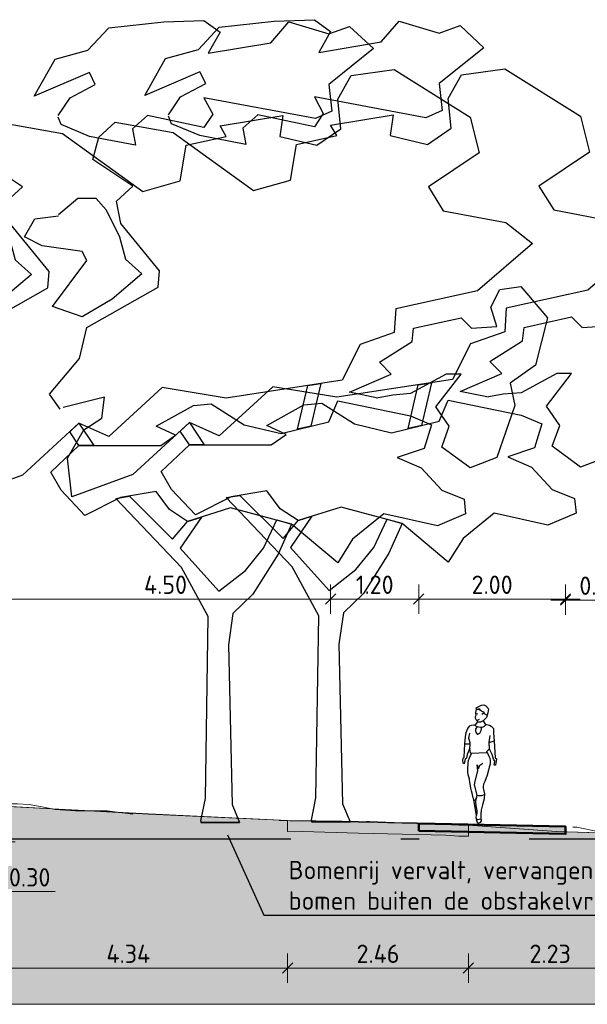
# Model space of a CAD drawing. Header units: metres. Extents: x -54 to 109, y -117 to 84.
# Tile 42 of 256: x 19 to 27, y -102 to -89. Entities that reach past the tile are written whole.
import ezdxf
from ezdxf import colors
from ezdxf.entities.mleader import LeaderData, LeaderLine
from ezdxf.math import Vec2, Vec3

# ---------------------------------------------------------------- set-up
doc = ezdxf.new("R2010")
doc.units = ezdxf.units.M
doc.linetypes.add('AL-NAP_LIJN', pattern=[15.25, 12, -1.5, 0.25, -1.5])
doc.linetypes.add('XX-HIDDEN', pattern=[4, 2, -2])
doc.layers.get('Defpoints').update_dxf_attribs({"color": 151})
for name, color, linetype, lineweight in [('B-WE-GR-BOOM-S', 253, 'Continuous', 25), ('B-WE-GW-MAAIVELD-GD', 253, 'Continuous', 18), ('N-WE-GR-BOOM-SD', 90, 'Continuous', 25), ('N-WE-VH-VERHARDING-GD', 252, 'Continuous', 50), ('N-WE-VH-VERHARDING_HALFVERHARDING_GRAVEL-AD', 252, 'Continuous', 18), ('X-XX-AL-AANKLEDING-SD', 7, 'Continuous', 25), ('X-XX-AL-DETAIL1-T25', 7, 'Continuous', 25), ('X-XX-AL-M', 7, 'Continuous', 18), ('X-XX-AL-NAP-GD', 7, 'AL-NAP_LIJN', 25), ('X-XX-AL_BINDEND-M', 10, 'Continuous', 18)]:
    doc.layers.add(name, color=color, linetype=linetype, lineweight=lineweight)
for name, color, linetype, lineweight, true_color in [('B-WE-GW-MAAIVELD-AHN3-GD', 220, 'XX-HIDDEN', 18, 0xff00bf), ('N-WE-GW-GROND_ZAND_DRAINEERZAND-V', 7, 'Continuous', 18, 0xf6e8be), ('N-WE-GW-GROND_ZAND_FUNDERINGSZAND-V', 7, 'Continuous', 18, 0xf8ed6b)]:
    doc.layers.add(name, color=color, linetype=linetype, lineweight=lineweight, true_color=true_color)
doc.layers.add('C3D-PROFILE', color=7, linetype='Continuous')
doc.styles.add('NLCS-ISO-M100-T25', font='NLCS-ISO.ttf', dxfattribs={"height": 0.25})
doc.dimstyles.new('NLCS-M100-T25-SCHRAP_L2_H2', dxfattribs={"dimscale": 0.1, "dimtxt": 2.5, "dimasz": 1.4, "dimexe": 2, "dimexo": 2, "dimgap": 0.7, "dimtad": 1, "dimzin": 0, "dimdsep": 46, "dimtxsty": 'NLCS-ISO-M100-T25', "dimblk": 'OBLIQUE', "dimcen": 0, "dimdle": 2, "dimclrd": 256, "dimclre": 256, "dimclrt": 256, "dimazin": 0, "dimtfac": 1, "dimtdec": 3, "dimtofl": 0, "dimtmove": 0, "dimatfit": 3, "dimldrblk": 'OBLIQUE', "dimfxl": 2, "dimfxlon": 1, "dimtfillclr": 256, "dimtolj": 1, "dimtzin": 0, "dimlwd": -1, "dimlwe": -1, "dimarcsym": 0})

# ---------------------------------------------------------------- blocks, each defined once
blk = doc.blocks.new('_Oblique')
at = {"color": 0, "linetype": 'ByBlock', "lineweight": -2}
blk.add_line((-0.5, -0.5), (0.5, 0.5), dxfattribs=at)
blk = doc.blocks.new('*D146')
at = {"layer": 'Defpoints', "color": 0, "transparency": 16777216}
for p in [(18.327, -99.462), (18.627, -99.469), (18.627, -99.952)]:
    blk.add_point(p, dxfattribs=at)
at = {"layer": 'X-XX-AL_BINDEND-M', "transparency": 16777216}
for p, q in [((18.327, -99.752), (18.327, -100.152)), ((18.627, -99.752), (18.627, -100.152)), ((18.127, -99.952), (18.827, -99.952)), ((18.477, -99.952), (18.681, -100.632)), ((18.681, -100.632), (19.371, -100.632))]:
    blk.add_line(p, q, dxfattribs=at)
at = {"layer": 'X-XX-AL_BINDEND-M', "transparency": 16777216, "xscale": 0.14, "yscale": 0.14, "zscale": 0.14, "rotation": 180}
blk.add_blockref('_Oblique', (18.327, -99.952), dxfattribs=at)
at = {"layer": 'X-XX-AL_BINDEND-M', "transparency": 16777216, "xscale": 0.14, "yscale": 0.14, "zscale": 0.14}
blk.add_blockref('_Oblique', (18.627, -99.952), dxfattribs=at)
at = {"layer": 'X-XX-AL_BINDEND-M', "transparency": 16777216, "insert": (19.026, -100.437), "char_height": 0.25, "attachment_point": 5, "style": 'NLCS-ISO-M100-T25'}
blk.add_mtext('\\A1;0.30', dxfattribs=at)
blk = doc.blocks.new('SGR-BOOM_S01_T_ZIJ-D')
at = {"linetype": 'Continuous'}
for p, q in [((1.317, 5.361), (1.456, 5.957)), ((1.456, 5.957), (1.636, 5.985)), ((1.636, 5.985), (1.5, 5.401)), ((1.5, 5.401), (1.317, 5.361))]:
    blk.add_line(p, q, dxfattribs=at)
for p, q in [((0, 0.02), (0, 0)), ((0, 0), (0.527, 0))]:
    blk.add_line(p, q)
at = {"linetype": 'Continuous', "flags": 128}
for points in [[(-1.945, 9.637), (-1.783, 9.88), (-1.439, 10.062), (-1.52, 10.224), (-2.27, 9.9), (-1.986, 10.407), (-1.54, 10.528), (-1.256, 10.832), (-0.507, 10.913), (0.041, 10.934), (0.263, 10.772), (0.101, 10.488), (0.952, 10.63), (1.196, 10.913), (1.743, 10.751), (2.026, 10.853), (2.351, 10.549), (1.743, 10.062), (1.783, 9.698), (1.56, 9.596), (0.041, 9.88), (0.162, 9.657), (0.041, 9.475), (-0.73, 9.637), (-0.932, 9.454), (-0.892, 9.231), (-1.52, 9.353), (-1.905, 9.515), (-1.945, 9.617)], [(-3.425, 5.624), (-3.567, 5.827), (-3.161, 6.313), (-3.06, 6.739), (-2.087, 7.286), (-2.067, 7.509), (-2.594, 8.157), (-2.655, 8.461), (-2.432, 8.664), (-2.979, 9.029), (-2.898, 9.333), (-2.675, 9.535), (-1.885, 9.394), (-0.79, 8.603), (-0.284, 8.745), (-0.203, 9.231), (0.345, 9.353), (0.263, 9.495), (1.115, 9.637), (1.074, 9.353), (1.581, 9.231), (1.905, 9.454), (1.864, 9.86), (2.047, 10.184), (2.634, 10.265), (3.668, 9.617), (3.79, 9.13), (3.101, 8.664), (3.303, 8.34), (4.154, 8.178), (4.519, 7.894), (3.769, 7.246), (2.655, 7.002), (2.634, 6.678), (2.168, 6.516), (1.925, 6.03), (0.345, 5.786), (-0.527, 5.928), (-1.256, 5.26), (-1.662, 5.442), (-2.432, 4.733), (-3.263, 4.429), (-3.323, 4.956), (-3.101, 5.341), (-2.857, 5.503), (-2.817, 5.786), (-3.384, 5.645)], [(-3.445, 8.279), (-3.182, 8.502), (-2.938, 8.502), (-2.797, 8.34), (-2.614, 7.975), (-2.533, 7.671), (-2.31, 7.468), (-2.716, 7.124), (-3.121, 6.881), (-3.526, 7.023), (-3.06, 7.651), (-3.121, 7.772), (-3.668, 7.853), (-3.911, 7.975), (-3.769, 8.218), (-3.445, 8.259)], [(2.412, 5.786), (2.026, 5.867), (2.594, 6.111), (2.432, 6.273), (2.878, 6.556), (2.898, 6.739), (3.546, 6.881), (3.688, 6.739), (4.033, 6.759), (3.952, 7.023), (4.073, 7.266), (4.357, 7.306), (4.722, 6.881), (4.56, 6.232), (4.215, 5.989), (4.276, 5.685), (4.033, 4.976), (3.668, 4.834), (3.283, 5.118), (3.384, 5.401), (3.202, 5.665), (3.546, 6.111), (3.344, 6.111), (2.857, 5.847), (2.614, 5.827), (2.391, 5.786)], [(0, 0.02), (0.061, 0.324), (0.101, 2.807), (-0.263, 3.476), (-1.16, 4.418), (-0.973, 4.449), (-0.385, 3.861), (-0.182, 4.104), (0.006, 4.163), (-0.284, 3.74), (0.243, 3.152), (0.608, 3.436), (0.851, 3.74), (1.034, 4.125), (1.236, 4.064), (1.054, 3.659), (0.709, 3.111), (0.436, 2.848), (0.375, 2.422), (0.426, 0.243), (0.527, 0), (0, 0)]]:
    blk.add_lwpolyline(points, dxfattribs=at)
for points in [[(-1.662, 5.138), (-0.547, 5.138), (-0.345, 5.28), (-0.608, 5.401), (-0.101, 5.685), (0.142, 5.705), (0.588, 5.422), (1.094, 5.3), (1.743, 5.462), (1.864, 5.746), (2.857, 5.543), (3.141, 5.422), (3.04, 5.097), (2.675, 4.976), (2.999, 4.834), (3.283, 4.53), (3.587, 4.408), (3.607, 4.206), (3.222, 4.044), (2.493, 4.206), (2.067, 3.861), (1.864, 3.537), (1.236, 4.064), (0.405, 4.287), (-0.182, 4.104), (-0.426, 4.267), (-0.608, 4.51), (-1.094, 4.429), (-1.581, 4.185), (-1.905, 4.53), (-2.047, 4.773)], [(-1.662, 5.138), (-1.787, 5.326), (-1.662, 5.442), (-1.459, 5.138)]]:
    blk.add_lwpolyline(points, close=True, dxfattribs=at)
blk = doc.blocks.new('*D157')
at = {"layer": 'Defpoints', "color": 0, "transparency": 16777216}
for p in [(23.127, -96.643), (18.627, -99.469), (23.127, -99.645)]:
    blk.add_point(p, dxfattribs=at)
at = {"layer": 'X-XX-AL-M', "transparency": 16777216}
for p, q in [((18.627, -96.843), (18.627, -96.443)), ((23.127, -96.843), (23.127, -96.443)), ((18.427, -96.643), (23.327, -96.643))]:
    blk.add_line(p, q, dxfattribs=at)
at = {"layer": 'X-XX-AL-M', "transparency": 16777216, "xscale": 0.14, "yscale": 0.14, "zscale": 0.14, "rotation": 180}
blk.add_blockref('_Oblique', (18.627, -96.643), dxfattribs=at)
at = {"layer": 'X-XX-AL-M', "transparency": 16777216, "xscale": 0.14, "yscale": 0.14, "zscale": 0.14}
blk.add_blockref('_Oblique', (23.127, -96.643), dxfattribs=at)
at = {"layer": 'X-XX-AL-M', "transparency": 16777216, "insert": (20.877, -96.448), "char_height": 0.25, "attachment_point": 5, "style": 'NLCS-ISO-M100-T25'}
blk.add_mtext('\\A1;4.50', dxfattribs=at)
blk = doc.blocks.new('*D315')
at = {"layer": 'Defpoints', "color": 0, "transparency": 16777216}
for p in [(24.327, -96.643), (23.127, -99.645), (24.327, -99.705)]:
    blk.add_point(p, dxfattribs=at)
at = {"layer": 'X-XX-AL-M', "transparency": 16777216}
for p, q in [((23.127, -96.843), (23.127, -96.443)), ((24.327, -96.843), (24.327, -96.443)), ((22.927, -96.643), (24.527, -96.643))]:
    blk.add_line(p, q, dxfattribs=at)
at = {"layer": 'X-XX-AL-M', "transparency": 16777216, "xscale": 0.14, "yscale": 0.14, "zscale": 0.14, "rotation": 180}
blk.add_blockref('_Oblique', (23.127, -96.643), dxfattribs=at)
at = {"layer": 'X-XX-AL-M', "transparency": 16777216, "xscale": 0.14, "yscale": 0.14, "zscale": 0.14}
blk.add_blockref('_Oblique', (24.327, -96.643), dxfattribs=at)
at = {"layer": 'X-XX-AL-M', "transparency": 16777216, "insert": (23.727, -96.448), "char_height": 0.25, "attachment_point": 5, "style": 'NLCS-ISO-M100-T25'}
blk.add_mtext('\\A1;1.20', dxfattribs=at)
blk = doc.blocks.new('*D316')
at = {"layer": 'Defpoints', "color": 0, "transparency": 16777216}
for p in [(26.327, -96.643), (24.327, -99.705), (26.327, -99.745)]:
    blk.add_point(p, dxfattribs=at)
at = {"layer": 'X-XX-AL-M', "transparency": 16777216}
for p, q in [((24.327, -96.843), (24.327, -96.443)), ((26.327, -96.843), (26.327, -96.443)), ((24.127, -96.643), (26.527, -96.643))]:
    blk.add_line(p, q, dxfattribs=at)
at = {"layer": 'X-XX-AL-M', "transparency": 16777216, "xscale": 0.14, "yscale": 0.14, "zscale": 0.14, "rotation": 180}
blk.add_blockref('_Oblique', (24.327, -96.643), dxfattribs=at)
at = {"layer": 'X-XX-AL-M', "transparency": 16777216, "xscale": 0.14, "yscale": 0.14, "zscale": 0.14}
blk.add_blockref('_Oblique', (26.327, -96.643), dxfattribs=at)
at = {"layer": 'X-XX-AL-M', "transparency": 16777216, "insert": (25.327, -96.448), "char_height": 0.25, "attachment_point": 5, "style": 'NLCS-ISO-M100-T25'}
blk.add_mtext('\\A1;2.00', dxfattribs=at)
blk = doc.blocks.new('*D317')
at = {"layer": 'Defpoints', "color": 0, "transparency": 16777216}
for p in [(27.234, -96.656), (26.327, -99.745), (27.234, -99.845)]:
    blk.add_point(p, dxfattribs=at)
at = {"layer": 'X-XX-AL-M', "transparency": 16777216}
for p, q in [((26.327, -96.856), (26.327, -96.456)), ((27.234, -96.856), (27.234, -96.456)), ((26.127, -96.656), (27.434, -96.656))]:
    blk.add_line(p, q, dxfattribs=at)
at = {"layer": 'X-XX-AL-M', "transparency": 16777216, "xscale": 0.14, "yscale": 0.14, "zscale": 0.14, "rotation": 180}
blk.add_blockref('_Oblique', (26.327, -96.656), dxfattribs=at)
at = {"layer": 'X-XX-AL-M', "transparency": 16777216, "xscale": 0.14, "yscale": 0.14, "zscale": 0.14}
blk.add_blockref('_Oblique', (27.234, -96.656), dxfattribs=at)
at = {"layer": 'X-XX-AL-M', "transparency": 16777216, "insert": (26.78, -96.461), "char_height": 0.25, "attachment_point": 5, "style": 'NLCS-ISO-M100-T25'}
blk.add_mtext('\\A1;0.91', dxfattribs=at)
blk = doc.blocks.new('*D344')
at = {"layer": 'B-WE-GW-MAAIVELD-GD', "transparency": 16777216}
for p, q in [((18.198, -101.474), (18.198, -101.874)), ((22.541, -101.474), (22.541, -101.874)), ((17.998, -101.674), (22.741, -101.674))]:
    blk.add_line(p, q, dxfattribs=at)
at = {"layer": 'Defpoints', "color": 0, "transparency": 16777216}
for p in [(18.198, -99.593), (22.541, -99.814), (22.541, -101.674)]:
    blk.add_point(p, dxfattribs=at)
at = {"layer": 'B-WE-GW-MAAIVELD-GD', "transparency": 16777216, "xscale": 0.14, "yscale": 0.14, "zscale": 0.14}
for p, rotation in [((18.198, -101.674), 179.9999999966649), ((22.541, -101.674), 359.9999999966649)]:
    blk.add_blockref('_Oblique', p, dxfattribs=dict(at, rotation=rotation))
at = {"layer": 'B-WE-GW-MAAIVELD-GD', "transparency": 16777216, "insert": (20.37, -101.479), "char_height": 0.25, "attachment_point": 5, "rotation": 360, "style": 'NLCS-ISO-M100-T25'}
blk.add_mtext('\\A1;4.34', dxfattribs=at)
blk = doc.blocks.new('*D345')
at = {"layer": 'B-WE-GW-MAAIVELD-GD', "transparency": 16777216}
for p, q in [((22.541, -101.474), (22.541, -101.874)), ((25.003, -101.474), (25.003, -101.874)), ((22.341, -101.674), (25.203, -101.674))]:
    blk.add_line(p, q, dxfattribs=at)
at = {"layer": 'Defpoints', "color": 0, "transparency": 16777216}
for p in [(22.541, -99.814), (25.003, -99.876), (25.003, -101.674)]:
    blk.add_point(p, dxfattribs=at)
at = {"layer": 'B-WE-GW-MAAIVELD-GD', "transparency": 16777216, "xscale": 0.14, "yscale": 0.14, "zscale": 0.14}
for p, rotation in [((22.541, -101.674), 179.9999999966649), ((25.003, -101.674), 359.9999999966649)]:
    blk.add_blockref('_Oblique', p, dxfattribs=dict(at, rotation=rotation))
at = {"layer": 'B-WE-GW-MAAIVELD-GD', "transparency": 16777216, "insert": (23.772, -101.479), "char_height": 0.25, "attachment_point": 5, "rotation": 360, "style": 'NLCS-ISO-M100-T25'}
blk.add_mtext('\\A1;2.46', dxfattribs=at)
blk = doc.blocks.new('*D346')
at = {"layer": 'B-WE-GW-MAAIVELD-GD', "transparency": 16777216}
for p, q in [((25.003, -101.474), (25.003, -101.874)), ((27.234, -101.474), (27.234, -101.874)), ((24.803, -101.674), (27.434, -101.674))]:
    blk.add_line(p, q, dxfattribs=at)
at = {"layer": 'Defpoints', "color": 0, "transparency": 16777216}
for p in [(27.234, -99.845), (25.003, -99.876), (27.234, -101.674)]:
    blk.add_point(p, dxfattribs=at)
at = {"layer": 'B-WE-GW-MAAIVELD-GD', "transparency": 16777216, "xscale": 0.14, "yscale": 0.14, "zscale": 0.14}
for p, rotation in [((25.003, -101.674), 179.9999999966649), ((27.234, -101.674), 359.9999999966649)]:
    blk.add_blockref('_Oblique', p, dxfattribs=dict(at, rotation=rotation))
at = {"layer": 'B-WE-GW-MAAIVELD-GD', "transparency": 16777216, "insert": (26.118, -101.479), "char_height": 0.25, "attachment_point": 5, "rotation": 360, "style": 'NLCS-ISO-M100-T25'}
blk.add_mtext('\\A1;2.23', dxfattribs=at)
blk = doc.blocks.new('SAL-AANKLEDING_VOETGANGER_VROUW_VOORAANZICHT-D')
for p, q in [((-0.056, 1.501), (-0.062, 1.498)), ((-0.062, 1.498), (-0.03, 1.492)), ((0.026, 1.492), (0.048, 1.503)), ((-0.049, 1.411), (-0.032, 1.409)), ((-0.032, 1.409), (-0.007, 1.42)), ((0.007, 1.38), (-0.031, 1.38)), ((0.044, 1.398), (0.007, 1.38)), ((0.066, 1.329), (0.086, 1.352)), ((-0.143, 1.186), (-0.131, 1.224)), ((-0.131, 1.224), (-0.137, 1.229)), ((-0.074, 1.342), (-0.056, 1.33)), ((-0.056, 1.33), (-0.037, 1.321)), ((-0.037, 1.322), (-0.056, 1.286)), ((-0.056, 1.286), (-0.055, 1.261)), ((-0.055, 1.261), (-0.05, 1.242)), ((-0.05, 1.242), (-0.031, 1.218)), ((-0.037, 1.321), (-0.012, 1.317)), ((-0.031, 1.218), (-0.024, 1.218)), ((-0.024, 1.218), (-0.006, 1.224)), ((-0.012, 1.317), (0.009, 1.313)), ((-0.006, 1.224), (0.001, 1.23)), ((0.001, 1.23), (0.013, 1.248)), ((0.009, 1.313), (0.025, 1.311)), ((0.013, 1.248), (0.019, 1.267)), ((0.019, 1.267), (0.03, 1.312)), ((0.025, 1.311), (0.048, 1.316)), ((0.048, 1.316), (0.066, 1.329)), ((-0.144, 1.157), (-0.143, 1.186)), ((-0.137, 1.13), (-0.144, 1.157)), ((-0.124, 1.098), (-0.137, 1.13)), ((-0.124, 1.067), (-0.124, 1.098)), ((0.132, 1.105), (0.144, 1.204)), ((-0.13, 1.024), (-0.124, 1.067)), ((-0.112, 0.955), (0.107, 0.97)), ((0.113, 0.992), (0.1, 0.98)), ((0.1, 0.98), (0.113, 0.961)), ((0.137, 1.018), (0.113, 0.992)), ((0.113, 0.961), (0.126, 0.93)), ((0.126, 0.93), (0.138, 0.911)), ((0.138, 0.911), (0.144, 0.893)), ((0.15, 0.812), (0.138, 0.768)), ((0.144, 0.893), (0.15, 0.855)), ((0.15, 0.855), (0.15, 0.812)), ((0.132, 0.73), (0.113, 0.662)), ((0.138, 0.768), (0.132, 0.73)), ((0.069, 0.537), (0.063, 0.511)), ((0.082, 0.574), (0.069, 0.537)), ((0.113, 0.662), (0.082, 0.574)), ((0.063, 0.511), (0.063, 0.48)), ((0.063, 0.48), (0.069, 0.462)), ((0.069, 0.462), (0.081, 0.405)), ((0.081, 0.405), (0.081, 0.337)), ((-0.018, 0.387), (0, 0.38)), ((0, 0.38), (0.045, 0.381)), ((0.045, 0.381), (0.082, 0.394)), ((0.081, 0.337), (0.057, 0.253)), ((0.044, 0.181), (0.038, 0.131)), ((0.057, 0.253), (0.044, 0.181)), ((-0.025, 0.081), (-0.018, 0.106)), ((-0.018, 0.056), (-0.025, 0.081)), ((-0.006, 0.05), (-0.021, 0.069)), ((-0.012, 0.038), (-0.018, 0.056)), ((-0.006, 0.012), (-0.012, 0.038)), ((0.041, 0.06), (-0.006, 0.05)), ((0, 0), (-0.006, 0.012)), ((0.032, 0.012), (0, 0)), ((0.044, 0.037), (0.032, 0.012)), ((0.038, 0.131), (0.038, 0.081)), ((0.038, 0.081), (0.044, 0.037))]:
    blk.add_line(p, q)
for points in [[(0.094, 1.479), (0.063, 1.498), (0.057, 1.517), (0.032, 1.524), (0.007, 1.542), (-0.006, 1.561), (-0.031, 1.548), (-0.051, 1.562), (-0.054, 1.573), (-0.019, 1.592), (0.019, 1.611), (0.05, 1.616), (0.075, 1.605), (0.113, 1.567), (0.107, 1.511), (0.088, 1.448), (0.044, 1.398), (0.075, 1.354), (0.131, 1.342), (0.156, 1.329), (0.187, 1.298), (0.188, 1.236), (0.2, 1.13), (0.218, 0.897), (0.237, 0.887), (0.223, 0.801), (0.206, 0.799), (0.213, 0.855), (0.194, 0.88), (0.176, 0.943), (0.144, 1.005), (0.137, 1.018), (0.132, 1.105), (0.2, 1.13)], [(-0.2, 1.081), (-0.193, 1.179), (-0.182, 1.237), (-0.167, 1.282), (-0.155, 1.305), (-0.137, 1.33), (-0.112, 1.336), (-0.081, 1.343), (-0.068, 1.342), (-0.056, 1.348), (-0.031, 1.38), (-0.03, 1.392), (-0.049, 1.411), (-0.061, 1.436), (-0.062, 1.455), (-0.05, 1.474), (-0.055, 1.492), (-0.056, 1.51), (-0.055, 1.535), (-0.049, 1.558)], [(-0.062, 0.319), (-0.074, 0.368), (-0.087, 0.411), (-0.093, 0.443), (-0.106, 0.481), (-0.111, 0.512), (-0.118, 0.555), (-0.125, 0.599), (-0.137, 0.631), (-0.143, 0.662), (-0.149, 0.699), (-0.149, 0.725), (-0.15, 0.761), (-0.149, 0.793), (-0.149, 0.824), (-0.143, 0.855), (-0.131, 0.892), (-0.118, 0.924), (-0.106, 0.948), (-0.118, 0.961), (-0.125, 0.986), (-0.13, 1.024), (-0.163, 0.935), (-0.172, 0.886), (-0.188, 0.875), (-0.204, 0.809), (-0.217, 0.818), (-0.222, 0.854), (-0.217, 0.884), (-0.204, 0.898), (-0.2, 1.081), (-0.125, 1.083)], [(-0.024, 0.355), (-0.037, 0.306), (-0.037, 0.287), (-0.031, 0.25), (-0.025, 0.218), (-0.018, 0.174), (-0.018, 0.144), (-0.018, 0.106), (-0.062, 0.319), (-0.037, 0.312), (-0.024, 0.355), (-0.018, 0.387), (-0.055, 0.524), (-0.049, 0.574), (-0.012, 0.718), (-0.025, 0.799), (-0.005, 0.749), (0.013, 0.793), (0.05, 0.823)]]:
    blk.add_lwpolyline(points)
blk = doc.blocks.new('*U451')
at = {"layer": 'B-WE-GW-MAAIVELD-GD', "color": 253, "linetype": 'Continuous', "lineweight": 18}
for p, q in [((101930.627, 405222.739), (101933.075, 405222.608)), ((101933.075, 405222.608), (101934.971, 405222.518)), ((101934.971, 405222.518), (101935.063, 405222.514)), ((101935.063, 405222.514), (101935.173, 405222.519)), ((101935.173, 405222.519), (101935.934, 405222.497)), ((101935.934, 405222.497), (101937.125, 405222.469)), ((101937.125, 405222.469), (101937.303, 405222.457)), ((101937.303, 405222.457), (101937.432, 405222.456)), ((101937.432, 405222.456), (101938.631, 405222.372)), ((101938.631, 405222.372), (101939.663, 405222.337))]:
    blk.add_line(p, q, dxfattribs=at)

msp = doc.modelspace()

# ---------------------------------------------------------------- hatches: boundary and pattern name
at = {"layer": 'N-WE-GW-GROND_ZAND_DRAINEERZAND-V'}
h = msp.add_hatch(color=256, dxfattribs=at)
h.dxf.hatch_style = 1
h.paths.add_polyline_path([(24.327, -99.805), (26.327, -99.845), (26.327, -99.745), (24.327, -99.705)])
at = {"layer": 'N-WE-GW-GROND_ZAND_FUNDERINGSZAND-V'}
h = msp.add_hatch(color=256, dxfattribs=at)
h.dxf.hatch_style = 1
h.paths.add_polyline_path([(25.627, -99.812), (25.003, -99.799), (25.003, -99.876), (24.873, -99.875), (24.695, -99.863), (23.505, -99.835), (22.744, -99.813), (22.634, -99.817), (22.541, -99.814), (22.541, -99.664), (20.645, -99.573), (18.198, -99.443), (18.198, -99.458), (18.252, -99.46), (18.627, -99.469), (18.627, -99.669), (18.252, -99.66), (15.127, -99.582), (12.002, -99.66), (11.627, -99.669), (11.627, -99.469), (11.738, -99.466), (11.738, -99.446), (8.463, -99.652), (7.927, -99.684), (7.927, -99.884), (4.327, -99.974), (4.327, -99.865), (3.139, -100.065), (2.116, -100.82), (0.978, -101.67), (-0.045, -101.671), (-0.479, -101.616), (-1.312, -100.692), (-1.789, -100.172), (-4.667, -100.168), (-4.667, -102.168), (35.333, -102.168), (35.333, -100.142), (34.434, -100.157), (31.968, -100.206), (30.183, -101.592), (29.84, -101.839), (29.784, -101.833), (28.997, -101.789), (28.558, -101.283), (27.234, -99.845), (26.202, -99.81), (25.627, -99.77)])
h = msp.add_hatch(color=256, dxfattribs=at)
h.dxf.hatch_style = 1
h.paths.add_polyline_path([(24.695, -99.863), (24.873, -99.875), (25.003, -99.876), (25.003, -99.818), (24.327, -99.805), (24.327, -99.704), (23.505, -99.685), (23.265, -99.678), (22.864, -99.678), (22.864, -99.666), (22.744, -99.663), (22.634, -99.667), (22.541, -99.664), (22.541, -99.814), (22.634, -99.817), (22.744, -99.813), (23.505, -99.835)])
at = {"layer": 'N-WE-VH-VERHARDING_HALFVERHARDING_GRAVEL-AD'}
h = msp.add_hatch(dxfattribs=at)
h.set_pattern_fill('AVH-GRAVEL-SO', color=256, scale=0.1, pattern_type=2)
h.set_pattern_definition([(255.963757, (0.064, -4.488308), (1.3e-09, -0.1), [0.01649242, -0.39581814]), (127.568592, (0.074, -4.501308), (-0.7, 0.90000000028), [0.01640122, -1.62372073]), (12.094757, (0.06, -4.504308), (0.89999999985, 0.19999999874), [0.01431782, -1.417464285]), (255.963757, (0.089, -4.488308), (1.3e-09, -0.1), [0.01649242, -0.39581814]), (127.568592, (0.099, -4.501308), (-0.7, 0.90000000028), [0.01640122, -1.62372073]), (12.094757, (0.085, -4.504308), (0.89999999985, 0.19999999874), [0.01431782, -1.417464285]), (12.094757, (0.035, -4.504308), (0.89999999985, 0.19999999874), [0.01431782, -1.417464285]), (127.568592, (0.049, -4.501308), (-0.7, 0.90000000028), [0.01640122, -1.62372073]), (255.963757, (0.039, -4.488308), (1.3e-09, -0.1), [0.01649242, -0.39581814]), (255.963757, (0.014, -4.488308), (1.3e-09, -0.1), [0.01649242, -0.39581814]), (127.568592, (0.024, -4.501308), (-0.7, 0.90000000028), [0.01640122, -1.62372073]), (12.094757, (0.01, -4.504308), (0.89999999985, 0.19999999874), [0.01431782, -1.417464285]), (12.094757, (0, -4.529308), (0.89999999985, 0.19999999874), [0.01431782, -1.417464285]), (127.568592, (0.014, -4.526308), (-0.7, 0.90000000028), [0.01640122, -1.62372073]), (255.963757, (0.004, -4.513308), (1.3e-09, -0.1), [0.01649242, -0.39581814]), (255.963757, (0.029, -4.513308), (1.3e-09, -0.1), [0.01649242, -0.39581814]), (127.568592, (0.039, -4.526308), (-0.7, 0.90000000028), [0.01640122, -1.62372073]), (12.094757, (0.025, -4.529308), (0.89999999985, 0.19999999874), [0.01431782, -1.417464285]), (12.094757, (0.075, -4.529308), (0.89999999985, 0.19999999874), [0.01431782, -1.417464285]), (127.568592, (0.089, -4.526308), (-0.7, 0.90000000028), [0.01640122, -1.62372073]), (255.963757, (0.079, -4.513308), (1.3e-09, -0.1), [0.01649242, -0.39581814]), (12.094757, (0.05, -4.529308), (0.89999999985, 0.19999999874), [0.01431782, -1.417464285]), (127.568592, (0.064, -4.526308), (-0.7, 0.90000000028), [0.01640122, -1.62372073]), (255.963757, (0.054, -4.513308), (1.3e-09, -0.1), [0.01649242, -0.39581814]), (12.094757, (0.01, -4.554308), (0.89999999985, 0.19999999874), [0.01431782, -1.417464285]), (127.568592, (0.024, -4.551308), (-0.7, 0.90000000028), [0.01640122, -1.62372073]), (255.963757, (0.014, -4.538308), (1.3e-09, -0.1), [0.01649242, -0.39581814]), (255.963757, (0.039, -4.538308), (1.3e-09, -0.1), [0.01649242, -0.39581814]), (127.568592, (0.049, -4.551308), (-0.7, 0.90000000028), [0.01640122, -1.62372073]), (12.094757, (0.035, -4.554308), (0.89999999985, 0.19999999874), [0.01431782, -1.417464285]), (12.094757, (0.085, -4.554308), (0.89999999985, 0.19999999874), [0.01431782, -1.417464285]), (127.568592, (0.099, -4.551308), (-0.7, 0.90000000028), [0.01640122, -1.62372073]), (255.963757, (0.089, -4.538308), (1.3e-09, -0.1), [0.01649242, -0.39581814]), (12.094757, (0.06, -4.554308), (0.89999999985, 0.19999999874), [0.01431782, -1.417464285]), (127.568592, (0.074, -4.551308), (-0.7, 0.90000000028), [0.01640122, -1.62372073]), (255.963757, (0.064, -4.538308), (1.3e-09, -0.1), [0.01649242, -0.39581814]), (255.963757, (0.054, -4.563308), (1.3e-09, -0.1), [0.01649242, -0.39581814]), (127.568592, (0.064, -4.576308), (-0.7, 0.90000000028), [0.01640122, -1.62372073]), (12.094757, (0.05, -4.579308), (0.89999999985, 0.19999999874), [0.01431782, -1.417464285]), (255.963757, (0.079, -4.563308), (1.3e-09, -0.1), [0.01649242, -0.39581814]), (127.568592, (0.089, -4.576308), (-0.7, 0.90000000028), [0.01640122, -1.62372073]), (12.094757, (0.075, -4.579308), (0.89999999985, 0.19999999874), [0.01431782, -1.417464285]), (12.094757, (0.025, -4.579308), (0.89999999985, 0.19999999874), [0.01431782, -1.417464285]), (127.568592, (0.039, -4.576308), (-0.7, 0.90000000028), [0.01640122, -1.62372073]), (255.963757, (0.029, -4.563308), (1.3e-09, -0.1), [0.01649242, -0.39581814]), (255.963757, (0.004, -4.563308), (1.3e-09, -0.1), [0.01649242, -0.39581814]), (127.568592, (0.014, -4.576308), (-0.7, 0.90000000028), [0.01640122, -1.62372073]), (12.094757, (0, -4.579308), (0.89999999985, 0.19999999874), [0.01431782, -1.417464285]), (63.43495, (0.026, -4.49031), (-0.08944272, 0.04472136), [4e-08, -0.09999996]), (0, (0.018, -4.49031), (0, 0.1), [0, -0.1]), (63.43495, (0.026, -4.49031), (-0.08944272, 0.04472136), [4e-08, -0.09999996]), (0, (0.018, -4.49031), (0, 0.1), [0, -0.1])])
h.paths.add_polyline_path([(24.327, -99.805), (26.327, -99.845), (26.327, -99.745), (24.327, -99.705)])

# ---------------------------------------------------------------- linework, layer by layer
at = {"layer": 'B-WE-GW-MAAIVELD-AHN3-GD', "color": 220, "linetype": 'XX-HIDDEN', "lineweight": 18, "true_color": 0xff00bf, "flags": 128}
msp.add_lwpolyline([(-4.667, -100.338), (-4.442, -100.344), (-4.13, -100.312), (-4.087, -100.307), (-4.052, -100.309), (-3.731, -100.348), (-3.407, -100.368), (-3.376, -100.369), (-3.337, -100.371), (-3.02, -100.393), (-2.763, -100.381), (-2.665, -100.376), (-2.544, -100.372), (-2.309, -100.359), (-2.119, -100.33), (-1.954, -100.309), (-1.751, -100.384), (-1.599, -100.452), (-1.474, -100.532), (-1.243, -100.804), (-0.959, -101.205), (-0.888, -101.307), (-0.867, -101.326), (-0.797, -101.335), (-0.27, -101.268), (1.195, -101.115), (1.245, -101.074), (1.419, -100.947), (1.6, -100.797), (1.747, -100.739), (1.956, -100.637), (2.212, -100.369), (2.311, -100.275), (2.392, -100.213), (3.005, -99.943), (3.036, -99.935), (3.378, -99.908), (3.681, -99.846), (3.733, -99.84), (3.797, -99.832), (4.088, -99.804), (4.325, -99.786), (4.444, -99.766), (4.59, -99.758), (4.799, -99.731), (4.969, -99.724), (5.155, -99.712), (5.383, -99.708), (5.51, -99.706), (5.614, -99.704), (5.866, -99.699), (6.176, -99.701), (6.221, -99.7), (6.258, -99.699), (6.576, -99.686), (6.902, -99.69), (6.932, -99.69), (6.968, -99.687), (7.287, -99.663), (7.547, -99.649), (7.643, -99.644), (7.761, -99.637), (7.998, -99.627), (8.191, -99.632), (8.354, -99.637), (8.554, -99.633), (8.709, -99.633), (8.835, -99.624), (9.064, -99.628), (9.346, -99.649), (9.42, -99.657), (9.48, -99.652), (9.775, -99.602), (10.124, -99.523), (10.131, -99.522), (10.139, -99.521), (10.486, -99.507), (10.768, -99.464), (10.842, -99.449), (10.932, -99.452), (11.197, -99.453), (11.413, -99.456), (11.552, -99.453), (11.724, -99.441), (11.908, -99.429), (12.057, -99.431), (12.263, -99.439), (12.517, -99.416), (12.619, -99.407), (12.701, -99.403), (12.974, -99.388), (13.31, -99.373), (13.33, -99.371), (13.346, -99.371), (13.685, -99.374), (13.99, -99.358), (14.041, -99.355), (14.103, -99.355), (14.396, -99.358), (14.634, -99.352), (14.751, -99.349), (14.895, -99.353), (15.107, -99.355), (15.279, -99.364), (15.462, -99.369), (15.688, -99.37), (15.818, -99.372), (15.923, -99.373), (16.173, -99.381), (16.481, -99.387), (16.529, -99.389), (16.567, -99.39), (16.884, -99.401), (17.212, -99.415), (17.239, -99.416), (17.273, -99.417), (17.595, -99.425), (17.856, -99.439), (17.95, -99.444), (18.066, -99.435), (18.306, -99.413), (18.5, -99.425), (18.661, -99.435), (18.859, -99.437), (19.017, -99.444), (19.145, -99.466), (19.372, -99.514), (19.651, -99.529), (19.727, -99.53), (19.789, -99.531), (20.083, -99.529), (20.433, -99.576), (20.438, -99.576), (20.444, -99.576), (20.794, -99.568), (21.078, -99.555), (21.149, -99.553), (21.237, -99.565), (21.505, -99.606), (21.722, -99.624), (21.86, -99.635), (22.03, -99.645), (22.215, -99.657), (22.367, -99.66), (22.571, -99.668), (22.822, -99.667), (22.926, -99.667), (23.011, -99.669), (23.282, -99.671), (23.615, -99.674), (23.637, -99.674), (23.655, -99.675), (23.993, -99.688), (24.3, -99.693), (24.408, -99.698), (24.944, -99.714), (25.059, -99.708), (25.2, -99.711), (25.414, -99.708), (25.588, -99.716), (25.77, -99.724), (25.993, -99.729), (26.125, -99.734), (26.233, -99.742), (26.481, -99.755), (26.786, -99.815), (26.836, -99.824), (26.877, -99.852), (27.192, -100.11), (27.521, -100.36), (27.547, -100.377), (27.579, -100.392), (27.902, -100.572), (28.166, -100.849), (28.258, -100.971), (28.371, -101.088), (28.613, -101.436), (29.11, -101.477), (29.454, -101.563), (29.68, -101.563), (29.957, -101.411), (30.035, -101.368), (30.099, -101.31), (30.39, -101.055), (30.743, -100.86), (30.746, -100.859), (30.749, -100.856), (31.101, -100.593), (31.387, -100.424), (31.457, -100.384), (31.542, -100.347), (31.812, -100.232), (32.032, -100.21), (32.168, -100.204), (32.335, -100.2), (32.523, -100.193), (32.676, -100.209), (32.878, -100.21), (33.127, -100.223), (33.234, -100.221), (33.32, -100.226), (33.589, -100.235), (33.92, -100.216), (33.945, -100.214), (33.965, -100.214), (34.3, -100.214), (34.609, -100.22), (34.656, -100.221), (34.713, -100.219), (35.011, -100.214), (35.253, -100.207), (35.333, -100.203)], dxfattribs=at)
at = {"layer": 'B-WE-GW-MAAIVELD-GD'}
for points in [[(8.463, -99.652), (11.738, -99.446), (11.984, -99.431), (11.989, -99.43), (12.437, -99.423), (14.979, -99.378), (15.191, -99.383), (18.002, -99.414), (18.003, -99.414), (18.198, -99.443), (20.645, -99.573), (22.541, -99.664), (22.634, -99.667), (22.744, -99.663), (23.505, -99.685), (24.695, -99.713), (24.873, -99.725), (25.003, -99.726), (26.202, -99.81), (27.234, -99.845)], [(22.541, -99.664), (22.541, -99.814), (22.634, -99.817), (22.744, -99.813), (23.505, -99.835), (24.695, -99.863), (24.873, -99.875), (25.003, -99.876), (25.003, -99.726)]]:
    msp.add_lwpolyline(points, dxfattribs=at)
at = {"layer": 'N-WE-GW-GROND_ZAND_FUNDERINGSZAND-V', "flags": 128}
msp.add_lwpolyline([(35.333, -100.142), (35.333, -102.168), (-4.667, -102.168), (-4.667, -100.168)], dxfattribs=at)
at = {"layer": 'N-WE-VH-VERHARDING-GD'}
msp.add_lwpolyline([(24.327, -99.805), (26.327, -99.845), (26.327, -99.745), (24.327, -99.705)], close=True, dxfattribs=at)
at = {"layer": 'X-XX-AL-NAP-GD'}
msp.add_line((-4.667, -99.912), (35.333, -99.912), dxfattribs=at)

# ---------------------------------------------------------------- block references
at = {"layer": 'B-WE-GR-BOOM-S'}
msp.add_blockref('SGR-BOOM_S01_T_ZIJ-D', (21.359, -99.688), dxfattribs=at)
at = {"layer": 'C3D-PROFILE', "color": 7, "linetype": 'Continuous', "lineweight": -3}
msp.add_blockref('*U451', (-101912.43, -405322.182), dxfattribs=at)
at = {"layer": 'N-WE-GR-BOOM-SD'}
msp.add_blockref('SGR-BOOM_S01_T_ZIJ-D', (22.864, -99.678), dxfattribs=at)
at = {"layer": 'X-XX-AL-AANKLEDING-SD', "rotation": 358.8542371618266}
msp.add_blockref('SAL-AANKLEDING_VOETGANGER_VROUW_VOORAANZICHT-D', (25.132, -99.702), dxfattribs=at)

# ---------------------------------------------------------------- dimensions: what is measured, and where the dimension line sits
at = {"layer": 'B-WE-GW-MAAIVELD-GD'}
for base, p1, p2, picture, middle in [((22.541, -101.674), (18.198, -99.593), (22.541, -99.814), '*D344', (20.37, -101.479)), ((25.003, -101.674), (22.541, -99.814), (25.003, -99.876), '*D345', (23.772, -101.479)), ((27.234, -101.674), (25.003, -99.876), (27.234, -99.845), '*D346', (26.118, -101.479))]:
    dim = msp.add_linear_dim(base=base, p1=p1, p2=p2, angle=360, dimstyle='NLCS-M100-T25-SCHRAP_L2_H2', override={"dimtmove": 1}, dxfattribs=at)
    dim.commit()
    dim.dimension.update_dxf_attribs({"geometry": picture, "text_midpoint": middle})
at = {"layer": 'X-XX-AL-M'}
for base, p1, p2, picture, middle in [((23.127, -96.643), (18.627, -99.469), (23.127, -99.645), '*D157', (20.877, -96.448)), ((24.327, -96.643), (23.127, -99.645), (24.327, -99.705), '*D315', (23.727, -96.448)), ((26.327, -96.643), (24.327, -99.705), (26.327, -99.745), '*D316', (25.327, -96.448)), ((27.234, -96.656), (26.327, -99.745), (27.234, -99.845), '*D317', (26.78, -96.461))]:
    dim = msp.add_linear_dim(base=base, p1=p1, p2=p2, dimstyle='NLCS-M100-T25-SCHRAP_L2_H2', override={"dimtmove": 1}, dxfattribs=at)
    dim.commit()
    dim.dimension.update_dxf_attribs({"geometry": picture, "text_midpoint": middle})
at = {"layer": 'X-XX-AL_BINDEND-M'}
dim = msp.add_linear_dim(base=(18.627, -99.952), p1=(18.327, -99.462), p2=(18.627, -99.469), dimstyle='NLCS-M100-T25-SCHRAP_L2_H2', override={"dimtmove": 1}, dxfattribs=at)
dim.commit()
dim.dimension.update_dxf_attribs({"geometry": '*D146', "text_midpoint": (18.751, -100.437)})

# ---------------------------------------------------------------- leaders
at = {"layer": 'X-XX-AL-DETAIL1-T25'}
ml = msp.add_multileader_mtext('Standard', dxfattribs=at)
ml.set_content('Bomenrij vervalt, vervangen door nieuwe bomen buiten de obstakelvrije zone.', color=256, style='NLCS-ISO-M100-T25')
ml.set_leader_properties(color=256, linetype='ByLayer', lineweight=-1)
ml.build(insert=Vec2(0, 0))
ml.multileader.update_dxf_attribs({"text_left_attachment_type": 5, "text_right_attachment_type": 5, "dogleg_length": 0.25, "arrow_head_size": 0.25})
ctx = ml.context
ctx.base_point, ctx.char_height, ctx.arrow_head_size, ctx.landing_gap_size, ctx.plane_origin = Vec3(22.465, -100.954), 0.25, 0.25, 0.09, Vec3(21.621, -99.63)
ctx.left_attachment, ctx.right_attachment = 5, 5
notes = []
notes.append((ctx, [(1, (1, 1, 0), (22.215, -100.954), (1, 0), 0.25, [(0, [(21.621, -99.63)], 0, [])])]))
ctx.mtext.insert, ctx.mtext.width, ctx.mtext.flow_direction = Vec3(22.555, -100.212), 6.32642, 5
for ctx, leaders in notes:
    for number, flags, end, landing, length, lines in leaders:
        leader = LeaderData()
        leader.index, (leader.has_last_leader_line, leader.has_dogleg_vector, leader.attachment_direction) = number, flags
        leader.last_leader_point, leader.dogleg_vector, leader.dogleg_length = Vec3(end), Vec3(landing), length
        for number, points, colour, breaks in lines:
            line = LeaderLine()
            line.index, line.vertices, line.color, line.breaks = number, Vec3.list(points), colors.encode_raw_color(colour), breaks
            leader.lines.append(line)
        ctx.leaders.append(leader)

doc.saveas('drawing.dxf')
